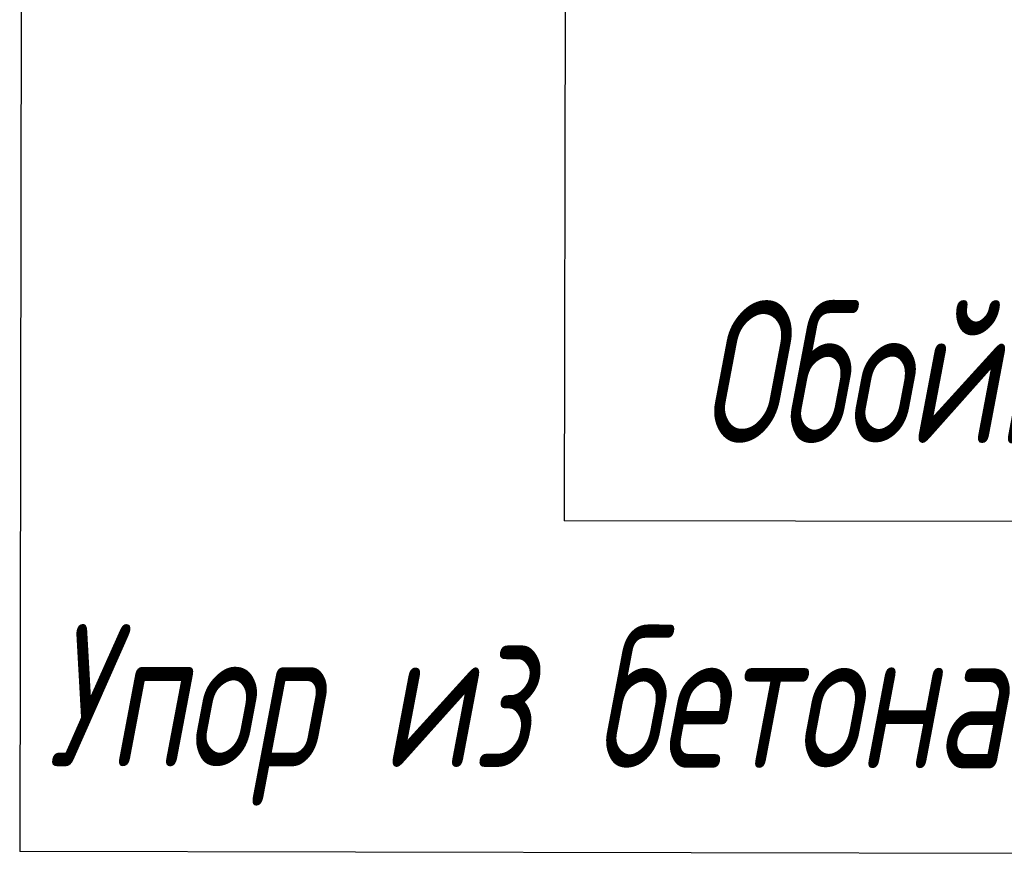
# Model space of a CAD drawing. Extents: x 0 to 361260, y 0 to 4201817.
# Tile 16 of 256: x 360335 to 360352, y 4194605 to 4194620. Entities that reach past the tile are written whole.
import ezdxf

# ---------------------------------------------------------------- set-up
doc = ezdxf.new("R2010")
doc.units = 0
doc.header["$LTSCALE"] = 0.5
doc.header["$MEASUREMENT"] = 0
doc.layers.add("navro'z", color=7, linetype='Continuous')
doc.layers.add('Д25', color=4, linetype='Continuous')
doc.styles.add('Nurbek', font='isocpeui.ttf')

msp = doc.modelspace()

# ---------------------------------------------------------------- linework, layer by layer
at = {"layer": "navro'z", "color": 0, "transparency": 33554687}
for p, q in [((360335.219, 4194628.672), (360335.176, 4194605.226)), ((360344.772, 4194625.789), (360344.744, 4194611.04)), ((360376.727, 4194610.98), (360344.744, 4194611.04)), ((360361.471, 4194605.177), (360335.176, 4194605.226))]:
    msp.add_line(p, q, dxfattribs=at)

# ---------------------------------------------------------------- texts
at = {"layer": 'Д25', "color": 7, "lineweight": 25, "transparency": 33554687, "style": 'Nurbek', "width": 0.7}
for s, p in [('Обойма из бетона В-12,5', (360347.14, 4194612.409)), ('Упор из бетона В-7.5 ', (360335.662, 4194606.719))]:
    msp.add_text(s, height=2.5, rotation=359.8931, dxfattribs=at).set_placement(p)

doc.saveas('drawing.dxf')
